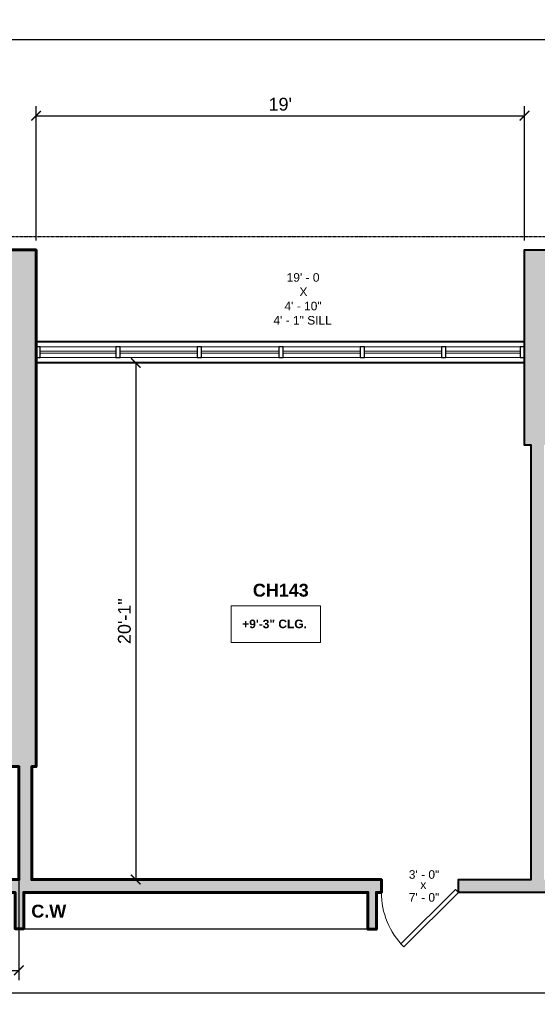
# Model space of a CAD drawing. Header units: inches. Extents: x -2078 to 109126, y -964 to 6385.
# Tile 159 of 256: x 25549 to 25791, y 4256 to 4715. Entities that reach past the tile are written whole.
import ezdxf

# ---------------------------------------------------------------- set-up
doc = ezdxf.new("R2010")
doc.units = ezdxf.units.IN
doc.header["$MEASUREMENT"] = 0
doc.linetypes.add('HIDDEN2', pattern=[0.1875, 0.125, -0.0625])
for name, color, linetype, lineweight in [('A-ANNO', 2, 'Continuous', 5), ('A-ANNO-DIMS', 1, 'Continuous', 9), ('A-CASE', 4, 'Continuous', 9), ('A-DOOR', 1, 'Continuous', 18), ('A-FLOR', 6, 'Continuous', 18), ('A-GLAZ-CURT', 52, 'Continuous', 9), ('A-GLAZ-CWMG', 51, 'Continuous', 9), ('A-HIDDEN', 2, 'HIDDEN2', 18), ('A-WALL', 3, 'Continuous', 40), ('A-WINDOWS', 2, 'Continuous', 18), ('Q-CASE', 4, 'Continuous', 30)]:
    doc.layers.add(name, color=color, linetype=linetype, lineweight=lineweight)
doc.layers.add('A-HATCH', color=9, linetype='Continuous')
doc.styles.add('Arial_1', font='arial.ttf', dxfattribs={"height": 0.0625})
doc.styles.add('Arial_2', font='arial.ttf', dxfattribs={"height": 3})
doc.styles.add('Arial_B', font='arialbd.ttf', dxfattribs={"height": 4.5})
doc.styles.add('Arial_B_1', font='arialbd.ttf', dxfattribs={"height": 3})
doc.styles.add('JC', font='arial.ttf', dxfattribs={"height": 0.125})
doc.dimstyles.new('JC-DIMS', dxfattribs={"dimtxt": 0.125, "dimasz": 0.09375, "dimexe": 0.09375, "dimexo": 0.09375, "dimgap": 0.046875, "dimtad": 1, "dimdec": 1, "dimzin": 0, "dimdsep": 46, "dimlunit": 4, "dimtxsty": 'JC', "dimblk": 'ARCHTICK', "dimcen": 0.09, "dimclrd": 1, "dimclre": 1, "dimclrt": 256, "dimadec": 0, "dimazin": 0, "dimtfac": 1, "dimtdec": 1, "dimtofl": 0, "dimtmove": 1, "dimatfit": 3, "dimfxl": 1, "dimtolj": 1, "dimtzin": 0, "dimarcsym": 0})

# ---------------------------------------------------------------- blocks, each defined once
blk = doc.blocks.new('JC_DOOR_SINGLE PANEL - SINGLE DOOR-1525208-3RD FL')
at = {"layer": 'A-DOOR', "lineweight": 30}
for p, q in [((-8.87, -27.04), (16.59, -1.59)), ((18, -3), (-7.46, -28.46)), ((16.59, -1.59), (18, -3)), ((-7.46, -28.46), (-8.87, -27.04))]:
    blk.add_line(p, q, dxfattribs=at)
at = {"layer": 'A-DOOR', "lineweight": 9}
blk.add_arc((18, -3), 36, 180, 225, dxfattribs=at)
blk = doc.blocks.new('System Panel - Glazed-1689842-3RD FL')
at = {"layer": 'A-GLAZ-CURT', "lineweight": 18}
for p, q in [((17.64, 0.5), (-17.64, 0.5)), ((-17.64, 0.5), (-17.64, -0.5)), ((17.64, -0.5), (17.64, 0.5)), ((-17.64, -0.5), (17.64, -0.5))]:
    blk.add_line(p, q, dxfattribs=at)
blk = doc.blocks.new('System Panel - Glazed-1575383-3RD FL')
at = {"layer": 'A-GLAZ-CURT', "lineweight": 18}
for p, q in [((18, 0.5), (-18, 0.5)), ((-18, 0.5), (-18, -0.5)), ((18, -0.5), (18, 0.5)), ((-18, -0.5), (18, -0.5))]:
    blk.add_line(p, q, dxfattribs=at)
blk = doc.blocks.new('System Panel - Glazed-1689876-3RD FL')
at = {"layer": 'A-GLAZ-CURT', "lineweight": 18}
for p, q in [((17.36, 0.5), (-17.36, 0.5)), ((-17.36, 0.5), (-17.36, -0.5)), ((17.36, -0.5), (17.36, 0.5)), ((-17.36, -0.5), (17.36, -0.5))]:
    blk.add_line(p, q, dxfattribs=at)
blk = doc.blocks.new('Rectangular Mullion - 2_5_ x 5_ rectangular-1575385-3RD FL')
at = {"layer": 'A-GLAZ-CWMG', "lineweight": 30}
for p, q in [((0, 2.5), (-2, 2.5)), ((-2, 2.5), (-2, -2.5)), ((0, -2.5), (0, 2.5)), ((-2, -2.5), (0, -2.5))]:
    blk.add_line(p, q, dxfattribs=at)
blk = doc.blocks.new('Rectangular Mullion - 2_5_ x 5_ rectangular-1575386-3RD FL')
at = {"layer": 'A-GLAZ-CWMG', "lineweight": 30}
for p, q in [((-2, 2.5), (0, 2.5)), ((-2, -2.5), (-2, 2.5)), ((0, 2.5), (0, -2.5)), ((0, -2.5), (-2, -2.5))]:
    blk.add_line(p, q, dxfattribs=at)
blk = doc.blocks.new('Rectangular Mullion - 2_5_ x 5_ rectangular-1689840-3RD FL')
at = {"layer": 'A-GLAZ-CWMG'}
for p, q in [((-512.91, 464.57), (-548.2, 464.57)), ((-512.91, 459.57), (-548.2, 459.57))]:
    blk.add_line(p, q, dxfattribs=at)
blk = doc.blocks.new('Rectangular Mullion - 2_5_ x 5_ rectangular-1575379-3RD FL')
at = {"layer": 'A-GLAZ-CWMG', "lineweight": 30}
for p, q in [((-1, 2.5), (1, 2.5)), ((-1, -2.5), (-1, 2.5)), ((1, 2.5), (1, -2.5)), ((1, -2.5), (-1, -2.5))]:
    blk.add_line(p, q, dxfattribs=at)
blk = doc.blocks.new('Rectangular Mullion - 2_5_ x 5_ rectangular-1573216-3RD FL')
at = {"layer": 'A-GLAZ-CWMG'}
for p, q in [((-474.91, 464.57), (-510.91, 464.57)), ((-474.91, 459.57), (-510.91, 459.57))]:
    blk.add_line(p, q, dxfattribs=at)
blk = doc.blocks.new('Rectangular Mullion - 2_5_ x 5_ rectangular-1689875-3RD FL')
at = {"layer": 'A-GLAZ-CWMG'}
for p, q in [((-324.2, 464.57), (-358.91, 464.57)), ((-324.2, 459.57), (-358.91, 459.57))]:
    blk.add_line(p, q, dxfattribs=at)
blk = doc.blocks.new('Instance - Opening - 16_ x 24_-1685098-3RD FL')
at = {"layer": 'A-WINDOWS'}
for p, q in [((-114, -5), (-114, 5)), ((-114, 5), (114, 5)), ((114, 5), (114, -5)), ((114, -5), (-114, -5))]:
    blk.add_line(p, q, dxfattribs=at)
blk = doc.blocks.new('Casework 16 - Casework 11-1693293-3RD FL')
at = {"layer": 'Q-CASE'}
for p, q in [((951.64, 218.28), (790.98, 218.28)), ((790.98, 218.28), (790.98, 201.28)), ((951.64, 201.28), (951.64, 218.28)), ((790.98, 201.28), (951.64, 201.28))]:
    blk.add_line(p, q, dxfattribs=at)
blk = doc.blocks.new('_ArchTick')
at = {"color": 0, "linetype": 'ByBlock', "const_width": 0.15}
blk.add_lwpolyline([(-0.5, -0.5), (0.5, 0.5)], dxfattribs=at)
blk = doc.blocks.new('*D1075')
at = {"layer": 'A-ANNO-DIMS', "color": 1, "lineweight": -2, "transparency": 16777216}
for p, q in [((25168.76, 4612.42), (25168.76, 4710.35)), ((27133.76, 4557.52), (27133.76, 4710.35)), ((25168.76, 4705.85), (27133.76, 4705.85))]:
    blk.add_line(p, q, dxfattribs=at)
at = {"layer": 'Defpoints', "color": 0, "transparency": 16777216}
for p in [(27133.76, 4705.85), (25168.76, 4607.92), (27133.76, 4553.02)]:
    blk.add_point(p, dxfattribs=at)
at = {"layer": 'A-ANNO-DIMS', "color": 1, "lineweight": -2, "transparency": 16777216, "xscale": 4.5, "yscale": 4.5, "zscale": 4.5, "rotation": 180}
blk.add_blockref('_ArchTick', (25168.76, 4705.85), dxfattribs=at)
at = {"layer": 'A-ANNO-DIMS', "color": 1, "lineweight": -2, "transparency": 16777216, "xscale": 4.5, "yscale": 4.5, "zscale": 4.5}
blk.add_blockref('_ArchTick', (27133.76, 4705.85), dxfattribs=at)
at = {"layer": 'A-ANNO-DIMS', "transparency": 16777216, "insert": (26151.26, 4711.17), "char_height": 6, "width": 0.5739, "attachment_point": 5, "style": 'JC'}
blk.add_mtext('\\A1;163\'-9"', dxfattribs=at)
blk = doc.blocks.new('*D1079')
at = {"layer": 'A-ANNO-DIMS', "color": 1, "lineweight": -2, "transparency": 16777216}
for p, q in [((25556.76, 4612.18), (25556.76, 4674.82)), ((25784.76, 4612.18), (25784.76, 4674.82)), ((25556.76, 4670.32), (25784.76, 4670.32))]:
    blk.add_line(p, q, dxfattribs=at)
at = {"layer": 'Defpoints', "color": 0, "transparency": 16777216}
for p in [(25784.76, 4670.32), (25556.76, 4607.68), (25784.76, 4607.68)]:
    blk.add_point(p, dxfattribs=at)
at = {"layer": 'A-ANNO-DIMS', "color": 1, "lineweight": -2, "transparency": 16777216, "xscale": 4.5, "yscale": 4.5, "zscale": 4.5, "rotation": 180}
blk.add_blockref('_ArchTick', (25556.76, 4670.32), dxfattribs=at)
at = {"layer": 'A-ANNO-DIMS', "color": 1, "lineweight": -2, "transparency": 16777216, "xscale": 4.5, "yscale": 4.5, "zscale": 4.5}
blk.add_blockref('_ArchTick', (25784.76, 4670.32), dxfattribs=at)
at = {"layer": 'A-ANNO-DIMS', "transparency": 16777216, "insert": (25670.76, 4675.63), "char_height": 6, "width": 0.4874, "attachment_point": 5, "style": 'JC'}
blk.add_mtext("\\A1;19'", dxfattribs=at)
blk = doc.blocks.new('*D833')
at = {"layer": 'A-ANNO-DIMS', "color": 1, "lineweight": -2, "transparency": 16777216}
for p, q in [((25479.76, 4339.11), (25479.76, 4267.14)), ((25548.76, 4339.11), (25548.76, 4267.14)), ((25479.76, 4271.64), (25548.76, 4271.64))]:
    blk.add_line(p, q, dxfattribs=at)
at = {"layer": 'Defpoints', "color": 0, "transparency": 16777216}
for p in [(25479.76, 4343.61), (25548.76, 4343.61), (25548.76, 4271.64)]:
    blk.add_point(p, dxfattribs=at)
at = {"layer": 'A-ANNO-DIMS', "color": 1, "lineweight": -2, "transparency": 16777216, "xscale": 4.5, "yscale": 4.5, "zscale": 4.5, "rotation": 180}
blk.add_blockref('_ArchTick', (25479.76, 4271.64), dxfattribs=at)
at = {"layer": 'A-ANNO-DIMS', "color": 1, "lineweight": -2, "transparency": 16777216, "xscale": 4.5, "yscale": 4.5, "zscale": 4.5}
blk.add_blockref('_ArchTick', (25548.76, 4271.64), dxfattribs=at)
at = {"layer": 'A-ANNO-DIMS', "transparency": 16777216, "insert": (25514.26, 4276.95), "char_height": 6, "width": 0.4008, "attachment_point": 5, "style": 'JC'}
blk.add_mtext('\\A1;5\'-9"', dxfattribs=at)
blk = doc.blocks.new('*D837')
at = {"layer": 'A-ANNO-DIMS', "color": 1, "lineweight": -2, "transparency": 16777216}
for p, q in [((25479.76, 4262.24), (25479.76, 4256.59)), ((25479.76, 4261.09), (27085.76, 4261.09)), ((27085.76, 4262.24), (27085.76, 4256.59))]:
    blk.add_line(p, q, dxfattribs=at)
at = {"layer": 'Defpoints', "color": 0, "transparency": 16777216}
for p in [(25479.76, 4266.74), (27085.76, 4266.74), (27085.76, 4261.09)]:
    blk.add_point(p, dxfattribs=at)
at = {"layer": 'A-ANNO-DIMS', "color": 1, "lineweight": -2, "transparency": 16777216, "xscale": 4.5, "yscale": 4.5, "zscale": 4.5, "rotation": 180}
blk.add_blockref('_ArchTick', (25479.76, 4261.09), dxfattribs=at)
at = {"layer": 'A-ANNO-DIMS', "color": 1, "lineweight": -2, "transparency": 16777216, "xscale": 4.5, "yscale": 4.5, "zscale": 4.5}
blk.add_blockref('_ArchTick', (27085.76, 4261.09), dxfattribs=at)
at = {"layer": 'A-ANNO-DIMS', "transparency": 16777216, "insert": (26282.76, 4266.4), "char_height": 6, "width": 0.6604, "attachment_point": 5, "style": 'JC'}
blk.add_mtext('\\A1;133\'-10"', dxfattribs=at)
blk = doc.blocks.new('*D845')
at = {"layer": 'A-ANNO-DIMS', "color": 1, "lineweight": -2, "transparency": 16777216}
for p, q in [((25604.49, 4555.02), (25598.83, 4555.02)), ((25603.33, 4555.02), (25603.33, 4314.02)), ((25604.49, 4314.02), (25598.83, 4314.02))]:
    blk.add_line(p, q, dxfattribs=at)
at = {"layer": 'Defpoints', "color": 0, "transparency": 16777216}
for p in [(25608.99, 4555.02), (25603.33, 4314.02), (25608.99, 4314.02)]:
    blk.add_point(p, dxfattribs=at)
at = {"layer": 'A-ANNO-DIMS', "color": 1, "lineweight": -2, "transparency": 16777216, "xscale": 4.5, "yscale": 4.5, "zscale": 4.5}
for p, rotation in [((25603.33, 4555.02), 90), ((25603.33, 4314.02), 270)]:
    blk.add_blockref('_ArchTick', p, dxfattribs=dict(at, rotation=rotation))
at = {"layer": 'A-ANNO-DIMS', "transparency": 16777216, "insert": (25598.02, 4434.52), "char_height": 6, "width": 0.4874, "attachment_point": 5, "rotation": 90, "style": 'JC'}
blk.add_mtext('\\A1;20\'-1"', dxfattribs=at)
blk = doc.blocks.new('*D847')
at = {"layer": 'A-ANNO-DIMS', "color": 1, "lineweight": -2, "transparency": 16777216}
for p, q in [((27133.76, 4411.52), (27133.76, 3338.45)), ((25168.76, 3666.42), (25168.76, 3338.45)), ((25168.76, 3342.95), (27133.76, 3342.95))]:
    blk.add_line(p, q, dxfattribs=at)
at = {"layer": 'Defpoints', "color": 0, "transparency": 16777216}
for p in [(27133.76, 4416.02), (25168.76, 3670.92), (27133.76, 3342.95)]:
    blk.add_point(p, dxfattribs=at)
at = {"layer": 'A-ANNO-DIMS', "color": 1, "lineweight": -2, "transparency": 16777216, "xscale": 4.5, "yscale": 4.5, "zscale": 4.5, "rotation": 180}
blk.add_blockref('_ArchTick', (25168.76, 3342.95), dxfattribs=at)
at = {"layer": 'A-ANNO-DIMS', "color": 1, "lineweight": -2, "transparency": 16777216, "xscale": 4.5, "yscale": 4.5, "zscale": 4.5}
blk.add_blockref('_ArchTick', (27133.76, 3342.95), dxfattribs=at)
at = {"layer": 'A-ANNO-DIMS', "transparency": 16777216, "insert": (26151.26, 3348.27), "char_height": 6, "width": 0.5739, "attachment_point": 5, "style": 'JC'}
blk.add_mtext('\\A1;163\'-9"', dxfattribs=at)
blk = doc.blocks.new('JC- existing door Tag_quad - JC- existing door Tag_quad-839775-3RD FL')
at = {"layer": 'A-ANNO', "insert": (-0.0234, 0.0378), "char_height": 0.0625, "width": 0.0505, "attachment_point": 1, "style": 'Arial_1', "bg_fill": 2}
blk.add_mtext('x', dxfattribs=at)

msp = doc.modelspace()

# ---------------------------------------------------------------- hatches: boundary and pattern name
at = {"layer": 'A-HATCH'}
h = msp.add_hatch(color=256, dxfattribs=at)
h.dxf.hatch_style = 1
h.paths.add_polyline_path([(25180.759, 4555.021), (25181.134, 4555.021), (25181.134, 4565.021), (25180.759, 4565.021), (25180.759, 4607.92), (25168.759, 4607.92), (25168.759, 4334.623), (25184.759, 4334.623), (25184.759, 4347.021), (25473.759, 4347.021), (25473.759, 4227.021), (25479.759, 4227.021), (25479.759, 4308.021), (25495.009, 4308.021), (25495.009, 4314.021), (25479.759, 4314.021), (25479.759, 4375.217), (25495.759, 4375.217), (25495.759, 4411.18), (25454.759, 4411.18), (25454.759, 4375.217), (25473.759, 4375.217), (25473.759, 4357.021), (25180.759, 4357.021)])
h.paths.add_polyline_path([(25556.759, 4607.684), (25544.759, 4607.684), (25544.759, 4565.021), (25542.322, 4565.021), (25542.322, 4555.021), (25544.759, 4555.021), (25544.759, 4366.684), (25548.759, 4366.684), (25548.759, 4314.021), (25543.009, 4314.021), (25543.009, 4308.021), (25547.009, 4308.021), (25547.009, 4291.021), (25551.009, 4291.021), (25551.009, 4308.021), (25711.67, 4308.021), (25711.67, 4290.788), (25715.67, 4290.788), (25715.67, 4308.021), (25717.947, 4308.021), (25717.947, 4314.021), (25554.759, 4314.021), (25554.759, 4366.684), (25556.759, 4366.684)])
h.paths.add_polyline_path([(25185.759, 4147.021), (25180.759, 4147.021), (25180.759, 4148.623), (25168.759, 4148.623), (25168.759, 4124.073), (25180.759, 4124.073), (25180.759, 4125.021), (25185.759, 4125.021)])
h.paths.add_polyline_path([(25281.009, 4147.021), (25224.759, 4147.021), (25224.759, 4125.021), (25281.009, 4125.021)])
h.paths.add_polyline_path([(25180.759, 3910.415), (25184.924, 3910.415), (25184.924, 3935.415), (25180.759, 3935.415), (25180.759, 3936.073), (25168.759, 3936.073), (25168.759, 3670.92), (25180.759, 3670.92), (25180.759, 3708.021), (25180.759, 3716.021)])

# ---------------------------------------------------------------- linework, layer by layer
at = {"layer": 'A-ANNO', "flags": 128}
msp.add_lwpolyline([(25647.89, 4441.71), (25689.626, 4441.71), (25689.626, 4424.641), (25647.89, 4424.641)], close=True, dxfattribs=at)
at = {"layer": 'A-FLOR', "color": 7}
msp.add_line((25753.947, 4308.362), (25753.606, 4308.362), dxfattribs=at)
at = {"layer": 'A-WALL'}
for p, q in [((25556.759, 4565.021), (25784.759, 4565.021)), ((25784.759, 4555.021), (25556.759, 4555.021))]:
    msp.add_line(p, q, dxfattribs=at)
at = {"layer": 'A-WALL', "lineweight": 60}
msp.add_lwpolyline([(25542.322, 4555.021), (25544.759, 4555.021), (25544.759, 4366.684), (25548.759, 4366.684), (25548.759, 4314.021), (25543.009, 4314.021), (25543.009, 4308.021), (25547.009, 4308.021), (25547.009, 4291.021), (25551.009, 4291.021), (25551.009, 4308.021), (25711.67, 4308.021), (25711.67, 4290.788), (25715.67, 4290.788), (25715.67, 4308.021), (25717.947, 4308.021), (25717.947, 4314.021), (25554.759, 4314.021), (25554.759, 4366.684), (25556.759, 4366.684), (25556.759, 4607.684), (25544.759, 4607.684), (25544.759, 4565.021), (25542.322, 4565.021)], dxfattribs=at)
at = {"layer": 'A-WALL'}
msp.add_lwpolyline([(25796.167, 4308.021), (25753.947, 4308.021), (25753.947, 4314.021), (25787.947, 4314.021), (25787.947, 4516.684), (25784.759, 4516.684), (25784.759, 4607.684), (25796.759, 4607.684)], dxfattribs=at)

# ---------------------------------------------------------------- block references
at = {"layer": 'A-CASE'}
msp.add_blockref('Casework 16 - Casework 11-1693293-3RD FL', (24760.029, 4089.745), dxfattribs=at)
at = {"layer": 'A-DOOR'}
msp.add_blockref('JC_DOOR_SINGLE PANEL - SINGLE DOOR-1525208-3RD FL', (25735.947, 4311.021), dxfattribs=at)
at = {"layer": 'A-GLAZ-CURT'}
for name, p in [('System Panel - Glazed-1689842-3RD FL', (25576.402, 4560.021)), ('System Panel - Glazed-1575383-3RD FL', (25614.045, 4560.021)), ('System Panel - Glazed-1575383-3RD FL', (25652.045, 4560.021)), ('System Panel - Glazed-1575383-3RD FL', (25690.045, 4560.021)), ('System Panel - Glazed-1575383-3RD FL', (25728.045, 4560.021)), ('System Panel - Glazed-1689876-3RD FL', (25765.402, 4560.021))]:
    msp.add_blockref(name, p, dxfattribs=at)
at = {"layer": 'A-GLAZ-CWMG', "rotation": 180}
msp.add_blockref('Rectangular Mullion - 2_5_ x 5_ rectangular-1575385-3RD FL', (25556.759, 4560.021), dxfattribs=at)
at = {"layer": 'A-GLAZ-CWMG'}
for name, p in [('Rectangular Mullion - 2_5_ x 5_ rectangular-1689840-3RD FL', (26106.959, 4097.954)), ('Rectangular Mullion - 2_5_ x 5_ rectangular-1573216-3RD FL', (26106.959, 4097.954)), ('Rectangular Mullion - 2_5_ x 5_ rectangular-1573216-3RD FL', (26144.959, 4097.954)), ('Rectangular Mullion - 2_5_ x 5_ rectangular-1573216-3RD FL', (26182.959, 4097.954)), ('Rectangular Mullion - 2_5_ x 5_ rectangular-1573216-3RD FL', (26220.959, 4097.954)), ('Rectangular Mullion - 2_5_ x 5_ rectangular-1689875-3RD FL', (26106.959, 4097.954))]:
    msp.add_blockref(name, p, dxfattribs=at)
at = {"layer": 'A-GLAZ-CWMG', "extrusion": (0, 0, -1), "rotation": 180}
for name, p in [('Rectangular Mullion - 2_5_ x 5_ rectangular-1575379-3RD FL', (-25595.045, 4560.021)), ('Rectangular Mullion - 2_5_ x 5_ rectangular-1575379-3RD FL', (-25633.045, 4560.021)), ('Rectangular Mullion - 2_5_ x 5_ rectangular-1575379-3RD FL', (-25671.045, 4560.021)), ('Rectangular Mullion - 2_5_ x 5_ rectangular-1575379-3RD FL', (-25709.045, 4560.021)), ('Rectangular Mullion - 2_5_ x 5_ rectangular-1575379-3RD FL', (-25747.045, 4560.021)), ('Rectangular Mullion - 2_5_ x 5_ rectangular-1575386-3RD FL', (-25784.759, 4560.021))]:
    msp.add_blockref(name, p, dxfattribs=at)
at = {"layer": 'A-WINDOWS', "rotation": 180}
msp.add_blockref('Instance - Opening - 16_ x 24_-1685098-3RD FL', (25670.759, 4560.021), dxfattribs=at)

# ---------------------------------------------------------------- texts
at = {"layer": 'A-ANNO', "attachment_point": 1}
for s, insert, char_height, width, style in [("19' - 0 ", (25673.727, 4596.871), 4, 21.412, 'Arial_2'), ('X ', (25679.727, 4590.205), 4, 6.666, 'Arial_2'), ('4\' - 10"', (25672.727, 4583.538), 4, 21.816, 'Arial_2'), ('4\' - 1" SILL', (25667.56, 4576.871), 4, 34.138, 'Arial_2'), ('CH143', (25657.959, 4451.971), 6, 75.346, 'Arial_B'), ('+9\'-3" CLG.', (25653.01, 4435.256), 4, 37.976, 'Arial_B_1'), ('C.W', (25554.564, 4302.273), 6, 19.796, 'Arial_B')]:
    msp.add_mtext(s, dxfattribs=dict(at, insert=insert, char_height=char_height, width=width, style=style))

# ---------------------------------------------------------------- dimensions: what is measured, and where the dimension line sits
at = {"layer": 'A-ANNO-DIMS'}
for base, p1, p2, picture, middle in [((27133.759, 4705.852), (25168.759, 4607.92), (27133.759, 4553.021), '*D1075', (26151.259, 4711.167)), ((25784.759, 4670.321), (25556.759, 4607.684), (25784.759, 4607.684), '*D1079', (25670.759, 4675.634)), ((27133.759, 3342.954), (25168.759, 3670.92), (27133.759, 4416.021), '*D847', (26151.259, 3348.27)), ((25548.759, 4271.638), (25479.759, 4343.612), (25548.759, 4343.612), '*D833', (25514.259, 4276.952)), ((27085.759, 4261.085), (25479.759, 4266.742), (27085.759, 4266.742), '*D837', (26282.759, 4266.401))]:
    dim = msp.add_linear_dim(base=base, p1=p1, p2=p2, dimstyle='JC-DIMS', dxfattribs=at)
    dim.commit()
    dim.dimension.update_dxf_attribs({"geometry": picture, "text_midpoint": middle})
dim = msp.add_linear_dim(base=(25603.333, 4314.021), p1=(25608.99, 4555.021), p2=(25608.99, 4314.021), angle=90, dimstyle='JC-DIMS', dxfattribs=at)
dim.commit()
dim.dimension.update_dxf_attribs({"geometry": '*D845', "text_midpoint": (25598.02, 4434.521)})

# ---------------------------------------------------------------- next in the draw order: block references
at = {"layer": 'A-ANNO', "xscale": 64, "yscale": 64, "zscale": 64}
msp.add_blockref('JC- existing door Tag_quad - JC- existing door Tag_quad-839775-3RD FL', (25737.649, 4311.23), dxfattribs=at)

# ---------------------------------------------------------------- next in the draw order: hatches: boundary and pattern name
at = {"layer": 'A-HATCH'}
h = msp.add_hatch(color=256, dxfattribs=at)
h.dxf.hatch_style = 1
h.paths.add_polyline_path([(26756.759, 4555.021), (26756.81, 4565.021), (26756.759, 4565.021), (26756.759, 4607.684), (26744.759, 4607.684), (26744.759, 4516.684), (26749.009, 4516.684), (26749.009, 4316.407), (26728.139, 4316.407), (26728.139, 4314.407), (26714.158, 4314.407), (26714.158, 4308.407), (26781.139, 4308.407), (26781.139, 4314.407), (26767.139, 4314.407), (26767.139, 4316.407), (26754.009, 4316.407), (26754.009, 4516.684), (26756.759, 4516.684)])
h.paths.add_polyline_path([(26516.759, 4607.684), (26504.759, 4607.684), (26504.759, 4516.684), (26507.424, 4516.684), (26507.424, 4314.021), (26474.289, 4314.021), (26474.289, 4308.021), (26515.002, 4308.021), (26515.002, 4291.521), (26519.002, 4291.521), (26519.002, 4308.021), (26668.521, 4308.021), (26668.521, 4291.538), (26672.521, 4291.538), (26672.521, 4308.407), (26678.158, 4308.407), (26678.158, 4314.407), (26668.521, 4314.407), (26668.521, 4314.021), (26513.424, 4314.021), (26513.424, 4516.684), (26516.759, 4516.684), (26516.759, 4555.021), (26516.835, 4555.021), (26516.835, 4565.021), (26516.759, 4565.021)])
h.paths.add_polyline_path([(26276.759, 4607.684), (26264.759, 4607.684), (26264.759, 4516.684), (26267.69, 4516.684), (26267.69, 4314.021), (26234.509, 4314.021), (26234.509, 4308.021), (26274.32, 4308.021), (26274.32, 4292.968), (26278.32, 4292.968), (26278.32, 4308.021), (26428.521, 4308.021), (26428.521, 4290.788), (26432.521, 4290.788), (26432.521, 4308.021), (26438.289, 4308.021), (26438.289, 4314.021), (26273.69, 4314.021), (26273.69, 4516.684), (26276.759, 4516.684), (26276.759, 4555.021), (26276.866, 4555.021), (26276.866, 4565.021), (26276.759, 4565.021)])
h.paths.add_polyline_path([(26036.759, 4607.684), (26024.759, 4607.684), (26024.759, 4516.684), (26027.759, 4516.684), (26027.759, 4314.021), (25993.667, 4314.021), (25993.667, 4308.021), (26035.009, 4308.021), (26035.009, 4290.788), (26039.009, 4290.788), (26039.009, 4308.021), (26189.009, 4308.021), (26189.009, 4290.788), (26193.009, 4290.788), (26193.009, 4308.021), (26198.509, 4308.021), (26198.509, 4314.021), (26033.759, 4314.021), (26033.759, 4516.684), (26036.759, 4516.684), (26036.759, 4555.021), (26037.078, 4555.021), (26037.078, 4565.021), (26036.759, 4565.021)])
h.paths.add_polyline_path([(25796.759, 4607.684), (25784.759, 4607.684), (25784.759, 4516.684), (25787.947, 4516.684), (25787.947, 4314.021), (25753.947, 4314.021), (25753.947, 4308.021), (25796.167, 4308.021), (25796.167, 4291.021), (25800.167, 4291.021), (25800.167, 4308.021), (25948.167, 4308.021), (25948.167, 4290.788), (25952.167, 4290.788), (25952.167, 4308.021), (25957.667, 4308.021), (25957.667, 4314.021), (25793.947, 4314.021), (25793.947, 4516.684), (25796.759, 4516.684), (25796.759, 4555.021), (25797.14, 4555.021), (25797.14, 4565.021), (25796.759, 4565.021)])
h.paths.add_polyline_path([(25554.325, 4180.021), (25479.759, 4180.021), (25479.759, 4185.021), (25473.759, 4185.021), (25473.759, 4180.021), (25455.091, 4180.021), (25455.091, 4122.021), (25549.325, 4122.021), (25549.325, 3908.271), (25554.325, 3908.271)])
h.paths.add_polyline_path([(25559.325, 3869.271), (25554.325, 3869.271), (25554.325, 3871.771), (25549.325, 3871.771), (25549.325, 3869.271), (25544.325, 3869.271), (25544.325, 3716.021), (25545.792, 3716.021), (25545.792, 3708.021), (25545.759, 3671.157), (25557.759, 3671.157), (25557.759, 3707.513), (25557.759, 3717.513), (25559.325, 3717.513)])
h.paths.add_polyline_path([(25634.325, 3920.785), (25626.325, 3920.785), (25626.325, 3778.735), (25634.325, 3778.735)])
h.paths.add_polyline_path([(25701.542, 3717.513), (25701.325, 3717.513), (25559.325, 3717.513), (25557.759, 3717.513), (25557.759, 3707.513), (25701.325, 3707.513), (25701.542, 3707.513)])
h.paths.add_polyline_path([(25401.759, 3731.157), (25389.759, 3731.157), (25389.759, 3671.157), (25401.759, 3671.157)])

# ---------------------------------------------------------------- next in the draw order: linework, layer by layer
at = {"layer": 'A-HIDDEN', "lineweight": 30}
msp.add_lwpolyline([(27159.634, 3814.961), (26792.316, 3814.961), (26792.316, 3665.436), (25143.754, 3665.436), (25143.754, 4613.942), (27159.634, 4613.942)], close=True, dxfattribs=at)

# ---------------------------------------------------------------- next in the draw order: texts
at = {"layer": 'A-ANNO', "char_height": 4, "width": 17.978, "attachment_point": 1, "style": 'Arial_2'}
for s, insert in [('3\' - 0"', (25730.763, 4318.367)), ('7\' - 0"', (25730.763, 4307.686))]:
    msp.add_mtext(s, dxfattribs=dict(at, insert=insert))

doc.saveas('drawing.dxf')
